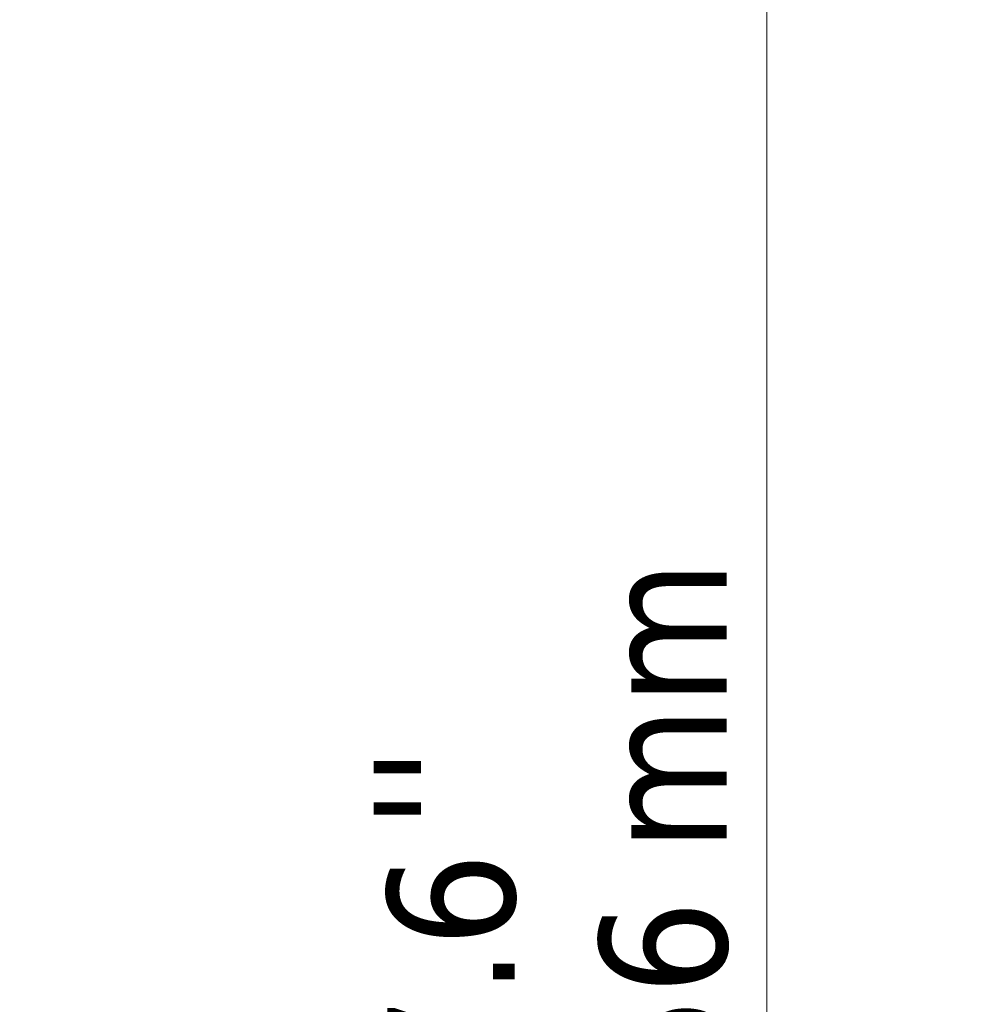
# Model space of a CAD drawing. Header units: millimetres. Extents: x 368 to 2623, y 481 to 1710.
# Tile 19 of 23: x 1667 to 1915, y 1199 to 1454. Entities that reach past the tile are written whole.
import ezdxf

# ---------------------------------------------------------------- set-up
doc = ezdxf.new("R2010")
doc.units = ezdxf.units.MM
doc.header["$LTSCALE"] = 11
doc.layers.add('Symbol (ISO)', color=7, linetype='Continuous', lineweight=50)
doc.layers.add('Wymiar (ISO)', color=7, linetype='Continuous', lineweight=18)
doc.styles.add('Tekst notatki (ISO)', font='tahoma.ttf')
doc.dimstyles.new('Domyślne (ISO)', dxfattribs={"dimscale": 11, "dimtxt": 3, "dimasz": 3, "dimexe": 3.175, "dimexo": 0, "dimgap": 0.762, "dimtad": 1, "dimdec": 1, "dimlfac": 0.03937, "dimrnd": 1e-08, "dimzin": 0, "dimdsep": 46, "dimtxsty": 'Tekst notatki (ISO)', "dimblk": 'Filled-1', "dimcen": 0.09, "dimdle": 10, "dimse1": 1, "dimse2": 1, "dimclrd": 256, "dimclre": 256, "dimclrt": 256, "dimadec": 0, "dimazin": 0, "dimtfac": 0.666667, "dimtmove": 0, "dimatfit": 3, "dimfxl": 1, "dimtolj": 1, "dimlwd": 15, "dimlwe": 15, "dimarcsym": 0})

# ---------------------------------------------------------------- blocks, each defined once
blk = doc.blocks.new('Filled-1')
at = {"color": 0}
for p, q in [((0, 0), (-1, 0.25)), ((-1, 0.25), (-1, -0.25)), ((-1, 0), (0, 0)), ((-1, -0.25), (0, 0))]:
    blk.add_line(p, q, dxfattribs=at)
at = {"color": 0, "flags": 128}
blk.add_lwpolyline([(-1, -0.25), (0, 0), (-1, 0.25), (-1, -0.25)], dxfattribs=at)
at = {"color": 0}
blk.add_solid([(-1, -0.25), (0, 0), (-1, 0.25), (-1, -0.25)], dxfattribs=at)
blk = doc.blocks.new('*D5')
at = {"layer": 'Defpoints', "color": 0, "transparency": 16777216}
for p in [(1501.02, 1709.96), (1860.29, 1709.96), (1501.02, 754.11)]:
    blk.add_point(p, dxfattribs=at)
at = {"layer": 'Wymiar (ISO)', "lineweight": 15, "transparency": 16777216}
blk.add_line((1860.29, 787.11), (1860.29, 1676.96), dxfattribs=at)
at = {"layer": 'Wymiar (ISO)', "lineweight": 15, "transparency": 16777216, "xscale": 33, "yscale": 33, "zscale": 33}
for p, rotation in [((1860.29, 1709.96), 90), ((1860.29, 754.11), 270)]:
    blk.add_blockref('Filled-1', p, dxfattribs=dict(at, rotation=rotation))
at = {"layer": 'Wymiar (ISO)', "lineweight": 18, "transparency": 16777216, "insert": (1761.87, 1151.82), "char_height": 33, "attachment_point": 1, "rotation": 90, "style": 'Tekst notatki (ISO)'}
blk.add_mtext('\\A1;37.6\\P956 mm', dxfattribs=at)

msp = doc.modelspace()

# ---------------------------------------------------------------- texts
at = {"layer": 'Symbol (ISO)', "insert": (1758.37, 1244.46), "char_height": 33, "attachment_point": 1, "rotation": 90, "style": 'Tekst notatki (ISO)'}
msp.add_mtext("\\fTahoma|b0|i0;''", dxfattribs=at)

# ---------------------------------------------------------------- dimensions: what is measured, and where the dimension line sits
at = {"layer": 'Wymiar (ISO)', "lineweight": 18}
dim = msp.add_linear_dim(base=(1860.29, 1709.96), p1=(1501.02, 754.11), p2=(1501.02, 1709.96), angle=90, text='<>\\P956 mm', dimstyle='Domyślne (ISO)', override={"dimgap": 0.762, "dimdec": 1, "dimlfac": 0.03937, "dimpost": '\\X', "dimse1": 1, "dimse2": 1, "dimtol": 0, "dimlim": 0, "dimtp": 0, "dimtm": 0, "dimtdec": 2, "dimtofl": 0, "dimatfit": 1, "dimtvp": -0.25}, dxfattribs=at)
dim.commit()
dim.dimension.update_dxf_attribs({"geometry": '*D5', "text_midpoint": (1860.29, 1232.04), "dimtype": 160})

doc.saveas('drawing.dxf')
